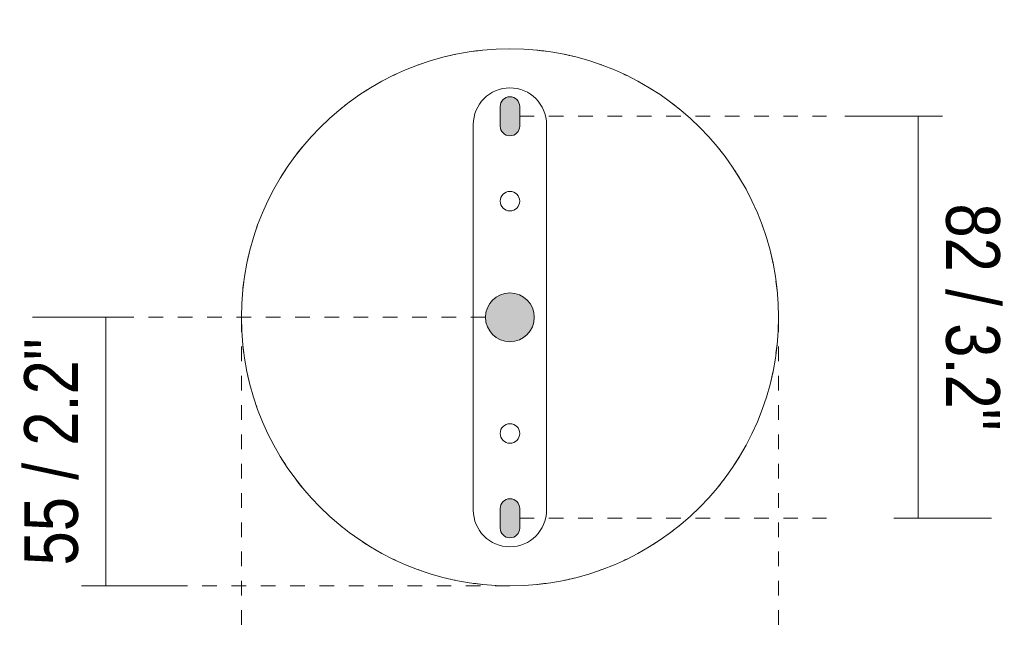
# Model space of a CAD drawing. Header units: millimetres. Extents: x 6319 to 7533, y 1110 to 6656.
# Tile 3 of 3: x 7331 to 7533, y 6531 to 6656. Entities that reach past the tile are written whole.
import ezdxf

# ---------------------------------------------------------------- set-up
doc = ezdxf.new("R2010")
doc.units = ezdxf.units.MM
doc.linetypes.add('Dash', pattern=[6, 3, -3])
doc.layers.add('A-ANNO-DIMS', color=7, linetype='Dash', lineweight=9, true_color=0xd2d2d2)
for name, color, linetype, lineweight in [('A-ANNO-DIMS-5', 7, 'Continuous', 9), ('A-DETL-GENF', 7, 'Continuous', 9), ('E-LITE-EQPM', 7, 'Continuous', 20)]:
    doc.layers.add(name, color=color, linetype=linetype, lineweight=lineweight)
doc.styles.add('Arial Narrow', font='ARIALN.TTF', dxfattribs={"height": 11})
doc.dimstyles.new('FARO_-_2_2mm_Arial_Narrow_mm_Inch_Left_1', dxfattribs={"dimscale": 304.8, "dimtxt": 11.257741, "dimasz": 0, "dimexe": 0.049213, "dimexo": 0.0625, "dimgap": 0.008202, "dimtad": 1, "dimdec": 0, "dimzin": 0, "dimdsep": 46, "dimtxsty": 'Arial Narrow', "dimblk1": 'NONE', "dimblk2": 'NONE', "dimsah": 1, "dimcen": 0.09, "dimadec": 0, "dimazin": 0, "dimtfac": 1, "dimtdec": 4, "dimtix": 1, "dimtmove": 0, "dimatfit": 3, "dimfxl": 0.016404, "dimfxlon": 1, "dimtvp": 1, "dimtolj": 1, "dimtzin": 0, "dimarcsym": 2})
doc.dimstyles.new('FARO_-_2_2mm_Arial_Narrow_mm_Inch_Right', dxfattribs={"dimscale": 304.8, "dimtxt": 11.257741, "dimasz": 0, "dimexe": 0.049213, "dimexo": 0.0625, "dimgap": 0.008202, "dimtad": 1, "dimdec": 0, "dimzin": 0, "dimdsep": 46, "dimtxsty": 'Arial Narrow', "dimblk1": 'NONE', "dimblk2": 'NONE', "dimsah": 1, "dimcen": 0.09, "dimadec": 0, "dimazin": 0, "dimtfac": 1, "dimtdec": 4, "dimtix": 1, "dimtmove": 0, "dimatfit": 3, "dimfxl": 0.016404, "dimfxlon": 1, "dimtvp": 1, "dimtolj": 1, "dimtzin": 0, "dimarcsym": 2})

# ---------------------------------------------------------------- blocks, each defined once
blk = doc.blocks.new('64137 - 65134 ART Black pendant lamp-455962-Planta_PDF Fixing Holes')
at = {"layer": 'E-LITE-EQPM', "color": 253, "true_color": 0xaaaaaa}
for start, end in [(95.1657, 97.115), (89.1541, 91.1623), (102.681, 103.3947), (75.6282, 77.6364), (108.4208, 109.1096), (69.6755, 71.6248), (114.6622, 116.6682), (63.3959, 64.1096), (120.6282, 122.6364), (57.681, 58.3697), (50.1223, 52.1284), (134.1541, 136.1623), (44.1541, 46.1623), (140.1223, 142.1284), (147.681, 148.3697), (30.6282, 32.6364), (153.3959, 154.1096), (24.6622, 26.6682), (159.6622, 161.6682), (18.4208, 19.1096), (165.6282, 167.6364), (12.681, 13.3947), (5.1223, 7.1284), (179.1541, 181.1623), (359.1541, 1.1623), (185.1223, 187.1284), (192.681, 193.3947), (345.6282, 347.6364), (198.4208, 199.1096), (339.6622, 341.6682), (204.6622, 206.6682), (333.3959, 334.1096), (210.6282, 212.6364), (327.681, 328.3697), (320.1223, 322.1284), (224.1541, 226.1623), (314.1541, 316.1623), (230.1223, 232.1284), (300.6282, 302.6364), (237.681, 238.3697), (243.3959, 244.1096), (294.6622, 296.6682), (249.6755, 251.6248), (288.4208, 289.1096), (255.6282, 257.6364), (282.681, 283.3947), (269.1541, 271.1623), (275.1657, 277.115)]:
    blk.add_arc((0, 0), 55, start, end, dxfattribs=at)
blk = doc.blocks.new('DIMBLOCK6-Planta_PDF Fixing Holes')
at = {"layer": 'A-ANNO-DIMS-5', "color": 251, "true_color": 0x5b5b5b, "transparency": 16777216}
for p, q in [((7515.58, 6636.13), (7500.38, 6636.13)), ((7515.38, 6553.78), (7515.38, 6636.13)), ((7515.38, 6636.13), (7520.38, 6636.13)), ((7510.38, 6553.78), (7530.38, 6553.78)), ((7515.38, 6553.78), (7510.38, 6553.78))]:
    blk.add_line(p, q, dxfattribs=at)
at = {"layer": 'A-ANNO-DIMS-5', "color": 0, "transparency": 16777216, "insert": (7532.1, 6618.27), "char_height": 11, "width": 55.9671, "attachment_point": 1, "rotation": 270, "line_spacing_factor": 0.974696, "style": 'Arial Narrow'}
blk.add_mtext('82 / 3.2"', dxfattribs=at)
blk = doc.blocks.new('_None')
blk = doc.blocks.new('DIMBLOCK7-Planta_PDF Fixing Holes')
at = {"layer": 'A-ANNO-DIMS-5', "color": 251, "true_color": 0x5b5b5b, "transparency": 16777216}
for p, q in [((7353.99, 6594.95), (7333.99, 6594.95)), ((7348.99, 6594.95), (7348.99, 6539.95)), ((7348.99, 6594.95), (7353.99, 6594.95)), ((7348.99, 6539.95), (7343.99, 6539.95)), ((7348.79, 6539.95), (7363.99, 6539.95))]:
    blk.add_line(p, q, dxfattribs=at)
at = {"layer": 'A-ANNO-DIMS-5', "color": 0, "transparency": 16777216, "insert": (7332.28, 6544.13), "char_height": 11, "width": 55.9671, "attachment_point": 1, "rotation": 90, "line_spacing_factor": 0.974696, "style": 'Arial Narrow'}
blk.add_mtext('55 / 2.2"', dxfattribs=at)

msp = doc.modelspace()

# ---------------------------------------------------------------- hatches: boundary and pattern name
at = {"layer": 'A-DETL-GENF', "true_color": 0xc0c0c0}
h = msp.add_hatch(color=9, dxfattribs=at)
h.paths.add_polyline_path([(7431.76, 6549.78), (7432.28, 6549.85), (7432.76, 6550.05), (7433.18, 6550.36), (7433.49, 6550.78), (7433.69, 6551.26), (7433.76, 6551.78), (7433.72, 6556.13), (7433.69, 6556.3), (7433.49, 6556.78), (7433.18, 6557.19), (7432.76, 6557.51), (7432.28, 6557.71), (7431.76, 6557.78), (7431.24, 6557.71), (7430.63, 6557.41), (7430.35, 6557.19), (7430.03, 6556.78), (7429.81, 6556.13), (7429.76, 6555.78), (7429.76, 6551.78), (7429.83, 6551.26), (7430.03, 6550.78), (7430.35, 6550.36), (7430.76, 6550.05), (7431.24, 6549.85)])
h.paths.add_polyline_path([(7431.76, 6589.95), (7433.06, 6590.12), (7434.26, 6590.62), (7435.34, 6591.48), (7436.09, 6592.45), (7436.61, 6593.77), (7436.76, 6594.95), (7436.59, 6596.25), (7436.09, 6597.45), (7435.3, 6598.49), (7434.26, 6599.28), (7432.99, 6599.79), (7431.76, 6599.95), (7430.47, 6599.78), (7429.26, 6599.28), (7428.23, 6598.49), (7427.43, 6597.45), (7426.93, 6596.25), (7426.76, 6594.95), (7426.93, 6593.66), (7427.43, 6592.45), (7428.27, 6591.38), (7429.26, 6590.62), (7430.63, 6590.1)])
h.paths.add_polyline_path([(7431.76, 6632.13), (7432.28, 6632.2), (7432.76, 6632.4), (7433.18, 6632.71), (7433.49, 6633.13), (7433.69, 6633.61), (7433.76, 6634.13), (7433.76, 6638.13), (7433.69, 6638.64), (7433.49, 6639.13), (7433.18, 6639.54), (7432.76, 6639.86), (7432.28, 6640.06), (7431.76, 6640.13), (7431.24, 6640.06), (7430.63, 6639.76), (7430.35, 6639.54), (7430.03, 6639.13), (7429.83, 6638.64), (7429.76, 6638.13), (7429.76, 6634.13), (7429.83, 6633.61), (7430.03, 6633.13), (7430.35, 6632.71), (7430.76, 6632.4), (7431.24, 6632.2)])

# ---------------------------------------------------------------- linework, layer by layer
at = {"layer": 'A-ANNO-DIMS'}
for p, q in [((7433.76, 6636.13), (7496.61, 6636.13)), ((7426.76, 6594.95), (7351.76, 6594.95)), ((7376.76, 6594.95), (7376.76, 6531.04)), ((7486.76, 6594.95), (7486.76, 6531.04)), ((7433.76, 6553.78), (7496.61, 6553.78)), ((7431.76, 6539.95), (7345.79, 6539.95))]:
    msp.add_line(p, q, dxfattribs=at)
at = {"layer": 'E-LITE-EQPM'}
for p, q in [((7429.76, 6638.13), (7429.76, 6634.13)), ((7433.76, 6634.13), (7433.76, 6638.13)), ((7424.26, 6594.95), (7424.26, 6634.45)), ((7439.26, 6634.45), (7439.26, 6594.95)), ((7424.26, 6555.45), (7424.26, 6594.95)), ((7439.26, 6594.95), (7439.26, 6555.45)), ((7429.76, 6555.78), (7429.76, 6551.78)), ((7433.76, 6551.78), (7433.76, 6555.78))]:
    msp.add_line(p, q, dxfattribs=at)
for centre, radius, start, end in [((7431.76, 6594.95), 55, 90, 270), ((7431.76, 6594.95), 55, 270, 90), ((7431.76, 6634.45), 7.5, 0, 180), ((7431.76, 6638.13), 2, 0, 180), ((7431.76, 6634.13), 2, 180, 0), ((7431.76, 6618.74), 2, 0, 180), ((7431.76, 6618.74), 2, 180, 0), ((7431.76, 6594.95), 5, 0, 180), ((7431.76, 6594.95), 5, 180, 0), ((7431.76, 6571.16), 2, 360, 180), ((7431.76, 6571.16), 2, 180, 0), ((7431.76, 6555.78), 2, 0, 180), ((7431.76, 6555.45), 7.5, 180, 0), ((7431.76, 6551.78), 2, 180, 0)]:
    msp.add_arc(centre, radius, start, end, dxfattribs=at)

# ---------------------------------------------------------------- block references
at = {"layer": 'E-LITE-EQPM', "color": 253, "true_color": 0xaaaaaa, "extrusion": (0, 0, -1), "rotation": 6.604729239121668}
msp.add_blockref('64137 - 65134 ART Black pendant lamp-455962-Planta_PDF Fixing Holes', (-7431.76, 6594.95), dxfattribs=at)

# ---------------------------------------------------------------- dimensions: what is measured, and where the dimension line sits
at = {"layer": 'A-ANNO-DIMS', "color": 251, "linetype": 'Continuous', "true_color": 0x5b5b5b}
for base, p1, p2, dimstyle, override, picture, middle in [((7515.38, 6636.13), (7510.38, 6553.78), (7520.38, 6636.13), 'FARO_-_2_2mm_Arial_Narrow_mm_Inch_Right', {"dimtad": 4, "dimpost": '<>', "dimfxl": 82.953994}, 'DIMBLOCK6-Planta_PDF Fixing Holes', (7525, 6594.95)), ((7348.99, 6539.95), (7353.99, 6594.95), (7343.99, 6539.95), 'FARO_-_2_2mm_Arial_Narrow_mm_Inch_Left_1', {"dimpost": '<>', "dimfxl": 55.901699}, 'DIMBLOCK7-Planta_PDF Fixing Holes', (7339.37, 6567.45))]:
    dim = msp.add_linear_dim(base=base, p1=p1, p2=p2, angle=90, dimstyle=dimstyle, override=override, dxfattribs=at)
    dim.commit()
    dim.dimension.update_dxf_attribs({"geometry": picture, "text_midpoint": middle})

doc.saveas('drawing.dxf')
